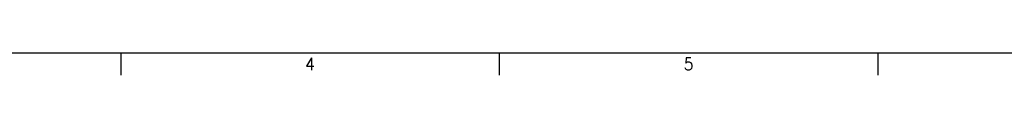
# Model space of a CAD drawing. Header units: inches. Extents: x -28 to 813, y -36 to 558.
# Tile 17 of 72: x 257 to 534, y -36 to -30. Entities that reach past the tile are written whole.
import ezdxf

# ---------------------------------------------------------------- set-up
doc = ezdxf.new("R2010")
doc.units = ezdxf.units.IN
doc.layers.add('1', color=7, linetype='Continuous')
doc.styles.add('CONVERTER_11', font='txt.shx', dxfattribs={"width": 0.9})

# ---------------------------------------------------------------- blocks, each defined once
blk = doc.blocks.new('Drawing_Grid_Zones__123', base_point=(-21.93, -29.7))
at = {"layer": '1', "color": 4, "linetype": 'Continuous'}
for p, q in [((285.86, -29.7), (285.86, -36.05)), ((392.22, -29.7), (392.22, -36.05)), ((498.58, -29.7), (498.58, -36.05))]:
    blk.add_line(p, q, dxfattribs=at)
at = {"layer": '1', "color": 4, "char_height": 3.5, "attachment_point": 5, "line_spacing_factor": 1.080432, "style": 'CONVERTER_11'}
for s, insert in [('4', (339.04, -32.87)), ('5', (445.4, -32.87))]:
    blk.add_mtext(s, dxfattribs=dict(at, insert=insert))
blk = doc.blocks.new('A1_Size_Verigy_Frame__124', base_point=(-21.93, -29.7))
at = {"layer": '1', "color": 7, "linetype": 'Continuous'}
blk.add_line((-18.93, -29.7), (803.37, -29.7), dxfattribs=at)
at = {"layer": '1'}
blk.add_blockref('Drawing_Grid_Zones__123', (-21.93, -29.7), dxfattribs=at)

msp = doc.modelspace()

# ---------------------------------------------------------------- block references
msp.add_blockref('A1_Size_Verigy_Frame__124', (-21.93, -29.7))

doc.saveas('drawing.dxf')
